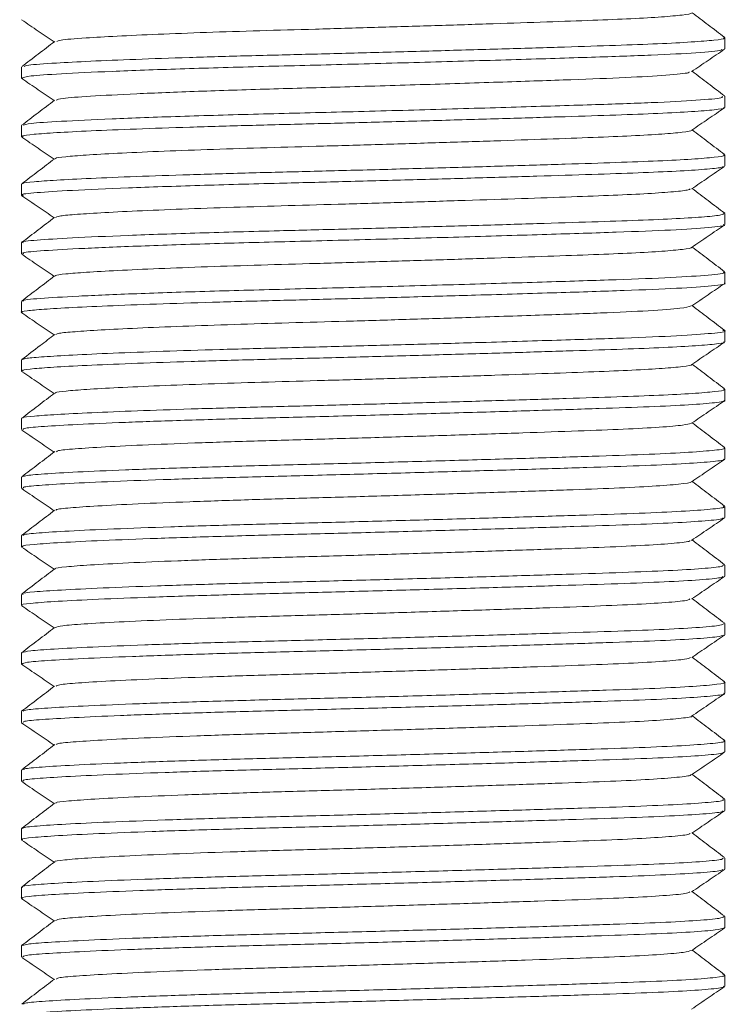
# Model space of a CAD drawing. Header units: millimetres. Extents: x 0 to 210, y 0 to 297.
# Tile 5 of 14: x 67.49 to 73.53, y 137.95 to 146.35. Entities that reach past the tile are written whole.
import ezdxf

# ---------------------------------------------------------------- set-up
doc = ezdxf.new("R2010")
doc.units = ezdxf.units.MM

msp = doc.modelspace()

# ---------------------------------------------------------------- linework, layer by layer
at = {"color": 7, "linetype": 'Continuous', "lineweight": 15}
for p, q in [((73.5068, 146.099), (73.5068, 146.1936)), ((67.5068, 145.9436), (67.5068, 145.8491)), ((67.507, 145.8484), (67.5186, 145.846)), ((73.5068, 145.599), (73.5068, 145.6936)), ((67.5068, 145.4437), (67.5068, 145.349)), ((73.5068, 145.0991), (73.5068, 145.1936)), ((67.5068, 144.9436), (67.5068, 144.849)), ((73.5068, 144.599), (73.5068, 144.6937)), ((67.5068, 144.4436), (67.5068, 144.349)), ((73.5068, 144.099), (73.5068, 144.1936)), ((67.5068, 143.9436), (67.5068, 143.8491)), ((73.5068, 143.599), (73.5068, 143.6936)), ((67.5068, 143.4437), (67.5068, 143.349)), ((73.5068, 143.099), (73.5068, 143.1936)), ((67.5068, 142.9436), (67.5068, 142.849)), ((73.5068, 142.599), (73.5068, 142.6936)), ((67.5068, 142.4436), (67.5068, 142.349)), ((73.5068, 142.099), (73.5068, 142.1936)), ((67.5068, 141.9436), (67.5068, 141.849)), ((73.5068, 141.599), (73.5068, 141.6936)), ((67.5068, 141.4436), (67.5068, 141.3491)), ((73.5068, 141.0991), (73.5068, 141.1937)), ((67.5068, 140.9437), (67.5068, 140.849)), ((67.5134, 140.9437), (67.5076, 140.9456)), ((67.5076, 140.8472), (67.513, 140.8461)), ((73.5068, 140.599), (73.5068, 140.6937)), ((67.5068, 140.4437), (67.5068, 140.349)), ((73.5068, 140.099), (73.5068, 140.1936)), ((67.5068, 139.9436), (67.5068, 139.849)), ((73.5068, 139.599), (73.5068, 139.6936)), ((67.5068, 139.4436), (67.5068, 139.349)), ((73.5068, 139.0991), (73.5068, 139.1936)), ((67.5068, 138.9436), (67.5068, 138.8491)), ((73.5068, 138.5991), (73.5068, 138.6937)), ((73.5015, 138.5991), (73.5063, 138.5976)), ((67.5068, 138.4437), (67.5068, 138.349)), ((73.5068, 138.099), (73.5068, 138.1937))]:
    msp.add_line(p, q, dxfattribs=at)
for points, knots in [([(73.2194, 146.4044), (73.2201, 146.4039), (73.2282, 146.3984), (73.1513, 146.3871), (72.9835, 146.3713), (72.7207, 146.3561), (72.3886, 146.3427), (71.9914, 146.3286), (71.5353, 146.3131), (71.0365, 146.2972), (70.5217, 146.2816), (70.0162, 146.2669), (69.5309, 146.2537), (69.0744, 146.2389), (68.6606, 146.2232), (68.311, 146.2073), (68.021, 146.1902), (67.8301, 146.1761), (67.8154, 146.1654), (67.8096, 146.1611)], [0, 0, 0, 0, 0.005733, 0.068308, 0.130956, 0.192551, 0.252131, 0.312341, 0.374348, 0.437093, 0.499437, 0.560284, 0.619566, 0.680642, 0.743092, 0.805809, 0.867657, 0.947171, 1, 1, 1, 1]), ([(73.5052, 146.1964), (73.4583, 146.2321), (73.3659, 146.3025), (73.2735, 146.3729), (73.228, 146.4075)], [0, 0, 0, 0, 0.507462, 1, 1, 1, 1]), ([(67.5087, 146.3463), (67.5556, 146.3143), (67.6479, 146.2514), (67.7402, 146.1885), (67.7857, 146.1575)], [0, 0, 0, 0, 0.5078498, 1, 1, 1, 1]), ([(67.7907, 146.1613), (67.7438, 146.1256), (67.65, 146.0542), (67.5563, 145.9827), (67.5094, 145.947)], [0, 0, 0, 0, 0.49999, 1, 1, 1, 1]), ([(67.53, 145.9469), (67.5365, 145.9512), (67.5526, 145.962), (67.764, 145.9762), (68.084, 145.9933), (68.4697, 146.0092), (68.9263, 146.0249), (69.43, 146.0397), (69.9654, 146.0529), (70.5232, 146.0676), (71.0912, 146.0832), (71.6416, 146.0991), (72.145, 146.1146), (72.5832, 146.1287), (72.9498, 146.1421), (73.239, 146.1573), (73.4269, 146.1731), (73.5124, 146.1855), (73.4988, 146.1921), (73.4956, 146.1936)], [0, 0, 0, 0, 0.053057, 0.131454, 0.192432, 0.254266, 0.315837, 0.376055, 0.434504, 0.494495, 0.555962, 0.617824, 0.678959, 0.738323, 0.797065, 0.857794, 0.919561, 0.981256, 1, 1, 1, 1]), ([(73.4808, 146.0956), (73.4816, 146.0926), (73.4841, 146.0828), (73.2851, 146.0654), (72.9098, 146.0451), (72.3807, 146.0274), (71.736, 146.0072), (71.0035, 145.9861), (70.2472, 145.9654), (69.5143, 145.9475), (68.8389, 145.9278), (68.2579, 145.9067), (67.8272, 145.8858), (67.5555, 145.8678), (67.5251, 145.8553), (67.5101, 145.8491)], [0, 0, 0, 0, 0.03586, 0.118278, 0.199196, 0.277378, 0.358175, 0.440583, 0.521977, 0.600331, 0.680548, 0.762851, 0.844634, 0.923439, 1, 1, 1, 1]), ([(73.2229, 145.9041), (73.2698, 145.936), (73.3636, 145.9999), (73.4574, 146.0638), (73.5043, 146.0958)], [0, 0, 0, 0, 0.499985, 1, 1, 1, 1]), ([(73.2019, 145.9039), (73.2025, 145.901), (73.2044, 145.8913), (73.0246, 145.874), (72.6847, 145.8537), (72.2051, 145.836), (71.6209, 145.8158), (70.9569, 145.7947), (70.2716, 145.774), (69.6073, 145.7561), (68.9953, 145.7365), (68.4684, 145.7153), (68.0791, 145.6944), (67.8412, 145.6773), (67.8142, 145.6657), (67.8019, 145.6604)], [0, 0, 0, 0, 0.035045, 0.118531, 0.200495, 0.279687, 0.361529, 0.445003, 0.527451, 0.606818, 0.688072, 0.771439, 0.854281, 0.934105, 1, 1, 1, 1]), ([(73.5047, 145.6967), (73.4579, 145.7324), (73.3656, 145.8027), (73.2734, 145.873), (73.228, 145.9075)], [0, 0, 0, 0, 0.508301, 1, 1, 1, 1]), ([(67.509, 145.8461), (67.5558, 145.8141), (67.6481, 145.7513), (67.7403, 145.6884), (67.7856, 145.6575)], [0, 0, 0, 0, 0.508378, 1, 1, 1, 1]), ([(67.7897, 145.6606), (67.7428, 145.6249), (67.6491, 145.5535), (67.5553, 145.482), (67.5084, 145.4463)], [0, 0, 0, 0, 0.49999, 1, 1, 1, 1]), ([(67.5213, 145.4462), (67.5349, 145.4515), (67.5648, 145.4632), (67.828, 145.4804), (68.2577, 145.5013), (68.839, 145.5225), (69.5143, 145.5422), (70.2472, 145.56), (71.0035, 145.5807), (71.736, 145.6018), (72.3808, 145.6221), (72.9094, 145.6397), (73.2868, 145.66), (73.492, 145.6786), (73.4863, 145.6895), (73.4841, 145.6936)], [0, 0, 0, 0, 0.065792, 0.144379, 0.225936, 0.308011, 0.388006, 0.466144, 0.547313, 0.629493, 0.710066, 0.788032, 0.868726, 0.950917, 1, 1, 1, 1]), ([(73.4958, 145.599), (73.4989, 145.5975), (73.5129, 145.591), (73.4282, 145.5787), (73.2415, 145.5629), (72.9531, 145.5477), (72.5873, 145.5342), (72.1498, 145.5201), (71.647, 145.5047), (71.097, 145.4888), (70.529, 145.4731), (69.971, 145.4585), (69.4353, 145.4453), (68.9313, 145.4305), (68.4738, 145.4148), (68.0886, 145.3988), (67.7932, 145.3835), (67.6016, 145.3696), (67.5078, 145.3586), (67.5171, 145.3513), (67.5201, 145.349)], [0, 0, 0, 0, 0.017875, 0.078737, 0.139683, 0.199615, 0.25759, 0.316136, 0.37644, 0.437473, 0.498127, 0.557336, 0.615, 0.674393, 0.735133, 0.796143, 0.856319, 0.914645, 0.972809, 1, 1, 1, 1]), ([(73.2237, 145.4046), (73.2706, 145.4366), (73.3644, 145.5005), (73.4582, 145.5644), (73.5051, 145.5963)], [0, 0, 0, 0, 0.499984, 1, 1, 1, 1]), ([(73.2196, 145.4046), (73.2204, 145.4041), (73.2288, 145.3986), (73.1526, 145.3873), (72.9858, 145.3715), (72.7238, 145.3563), (72.3924, 145.3428), (71.9958, 145.3287), (71.5402, 145.3133), (71.0417, 145.2974), (70.527, 145.2817), (70.0212, 145.2671), (69.5357, 145.2539), (69.0789, 145.2391), (68.6643, 145.2234), (68.3153, 145.2075), (68.047, 145.1921), (67.8755, 145.1782), (67.793, 145.1683), (67.7979, 145.1623), (67.7989, 145.1612)], [0, 0, 0, 0, 0.005761, 0.068268, 0.130861, 0.192412, 0.251951, 0.312079, 0.374012, 0.436694, 0.498987, 0.559795, 0.619016, 0.680013, 0.742393, 0.805052, 0.866854, 0.926754, 0.986489, 1, 1, 1, 1]), ([(73.5047, 145.1967), (73.4578, 145.2324), (73.3656, 145.3027), (73.2734, 145.373), (73.228, 145.4075)], [0, 0, 0, 0, 0.508232, 1, 1, 1, 1]), ([(67.5093, 145.3458), (67.5562, 145.3139), (67.6483, 145.2511), (67.7404, 145.1883), (67.7857, 145.1575)], [0, 0, 0, 0, 0.509104, 1, 1, 1, 1]), ([(67.7906, 145.1612), (67.7437, 145.1255), (67.6499, 145.0541), (67.5562, 144.9827), (67.5093, 144.9469)], [0, 0, 0, 0, 0.4999885, 1, 1, 1, 1]), ([(67.519, 144.9469), (67.5178, 144.9481), (67.5121, 144.9543), (67.6032, 144.9642), (67.7927, 144.9781), (68.0887, 144.9935), (68.4738, 145.0094), (68.9313, 145.0251), (69.4353, 145.0399), (69.971, 145.0531), (70.529, 145.0677), (71.097, 145.0834), (71.647, 145.0993), (72.1498, 145.1147), (72.5873, 145.1288), (72.9531, 145.1423), (73.2415, 145.1575), (73.4282, 145.1733), (73.5129, 145.1856), (73.4989, 145.1921), (73.4958, 145.1936)], [0, 0, 0, 0, 0.014525, 0.073446, 0.132531, 0.193491, 0.255296, 0.316826, 0.376992, 0.435407, 0.495387, 0.556831, 0.618658, 0.679748, 0.739057, 0.797786, 0.858498, 0.920237, 0.981892, 1, 1, 1, 1]), ([(73.4915, 145.0959), (73.4887, 145.0929), (73.4809, 145.0847), (73.3474, 145.0708), (73.1097, 145.0552), (72.7811, 145.0407), (72.3791, 145.0275), (71.9085, 145.0126), (71.379, 144.9968), (70.8162, 144.9809), (70.2507, 144.9656), (69.6413, 144.9505), (69.005, 144.9332), (68.3968, 144.9122), (67.9176, 144.8911), (67.6219, 144.8718), (67.4908, 144.8587), (67.5181, 144.8505), (67.5232, 144.849)], [0, 0, 0, 0, 0.036075, 0.09791, 0.159273, 0.219092, 0.277538, 0.337847, 0.399437, 0.461212, 0.522056, 0.580957, 0.660134, 0.742021, 0.82407, 0.903705, 0.982239, 1, 1, 1, 1]), ([(73.2233, 144.9043), (73.2702, 144.9362), (73.3639, 145.0001), (73.4577, 145.064), (73.5046, 145.096)], [0, 0, 0, 0, 0.499987, 1, 1, 1, 1]), ([(73.2113, 144.9042), (73.2088, 144.9013), (73.2017, 144.8932), (73.0812, 144.8794), (72.8658, 144.8638), (72.568, 144.8493), (72.2037, 144.8361), (71.7772, 144.8212), (71.2973, 144.8054), (70.7872, 144.7895), (70.2748, 144.7743), (69.778, 144.7606), (69.3055, 144.7467), (68.867, 144.7314), (68.4821, 144.7155), (68.1714, 144.6998), (67.9513, 144.6849), (67.8199, 144.6729), (67.8049, 144.6643), (67.7983, 144.6606)], [0, 0, 0, 0, 0.035396, 0.098018, 0.160161, 0.22074, 0.279928, 0.341003, 0.403377, 0.465938, 0.527556, 0.587204, 0.647057, 0.7088, 0.77139, 0.833693, 0.894606, 0.953759, 1, 1, 1, 1]), ([(73.5051, 144.6964), (73.4582, 144.7321), (73.3659, 144.8025), (73.2735, 144.8729), (73.228, 144.9075)], [0, 0, 0, 0, 0.507579, 1, 1, 1, 1]), ([(67.5085, 144.8464), (67.5554, 144.8144), (67.6478, 144.7515), (67.7402, 144.6885), (67.7857, 144.6575)], [0, 0, 0, 0, 0.50764, 1, 1, 1, 1]), ([(67.5232, 144.4436), (67.5181, 144.4451), (67.4908, 144.4533), (67.6219, 144.4664), (67.9176, 144.4857), (68.3968, 144.5068), (69.005, 144.5278), (69.6413, 144.5451), (70.2507, 144.5602), (70.8162, 144.5756), (71.379, 144.5914), (71.9085, 144.6072), (72.3791, 144.6221), (72.7812, 144.6353), (73.1094, 144.6499), (73.3484, 144.6654), (73.4881, 144.6804), (73.495, 144.6896), (73.498, 144.6937)], [0, 0, 0, 0, 0.0175415, 0.0951068, 0.1737586, 0.2547953, 0.3356718, 0.4138723, 0.4720459, 0.5321396, 0.5931525, 0.6539825, 0.7135469, 0.7712714, 0.8303521, 0.8909582, 0.9520305, 1, 1, 1, 1]), ([(67.7898, 144.6607), (67.743, 144.625), (67.6492, 144.5536), (67.5554, 144.4822), (67.5086, 144.4464)], [0, 0, 0, 0, 0.499991, 1, 1, 1, 1]), ([(73.4911, 144.599), (73.4959, 144.5976), (73.5235, 144.5895), (73.3858, 144.5735), (73.0775, 144.5527), (72.5996, 144.5343), (71.9981, 144.5153), (71.2932, 144.4943), (70.5384, 144.4732), (69.7923, 144.4542), (69.0904, 144.4358), (68.4688, 144.4149), (67.9703, 144.3938), (67.65, 144.374), (67.5002, 144.3604), (67.5225, 144.3514), (67.5284, 144.349)], [0, 0, 0, 0, 0.017234, 0.098451, 0.179183, 0.25699, 0.335468, 0.416485, 0.497507, 0.576001, 0.653795, 0.734519, 0.81574, 0.894888, 0.972228, 1, 1, 1, 1]), ([(73.223, 144.4041), (73.2699, 144.4361), (73.3637, 144.5), (73.4575, 144.5639), (73.5044, 144.5958)], [0, 0, 0, 0, 0.499984, 1, 1, 1, 1]), ([(73.2207, 144.4041), (73.2211, 144.4038), (73.229, 144.3985), (73.1534, 144.3874), (72.9882, 144.3717), (72.7268, 144.3564), (72.3961, 144.3429), (72.0002, 144.3289), (71.5451, 144.3135), (71.0469, 144.2975), (70.5322, 144.2819), (70.0263, 144.2672), (69.5405, 144.254), (69.0834, 144.2392), (68.6682, 144.2235), (68.3185, 144.2076), (68.0493, 144.1923), (67.8766, 144.1783), (67.7932, 144.1683), (67.7982, 144.1621), (67.7992, 144.1609)], [0, 0, 0, 0, 0.003133, 0.065679, 0.128323, 0.189936, 0.249537, 0.309686, 0.371652, 0.434378, 0.496727, 0.5576, 0.616863, 0.677886, 0.740304, 0.803011, 0.864873, 0.924842, 0.984598, 1, 1, 1, 1]), ([(73.5042, 144.197), (73.4574, 144.2328), (73.3653, 144.3029), (73.2732, 144.3731), (73.228, 144.4075)], [0, 0, 0, 0, 0.509113, 1, 1, 1, 1]), ([(67.5091, 144.3459), (67.556, 144.314), (67.6482, 144.2512), (67.7404, 144.1884), (67.7856, 144.1575)], [0, 0, 0, 0, 0.508739, 1, 1, 1, 1]), ([(67.5242, 143.9465), (67.5212, 143.9479), (67.5043, 143.9559), (67.6522, 143.9686), (67.9697, 143.9884), (68.469, 144.0095), (69.0904, 144.0305), (69.7923, 144.0488), (70.5384, 144.0678), (71.2932, 144.0889), (71.9981, 144.1099), (72.5996, 144.1289), (73.0775, 144.1473), (73.3858, 144.1681), (73.5235, 144.1841), (73.4959, 144.1922), (73.4911, 144.1936)], [0, 0, 0, 0, 0.016355, 0.094603, 0.17468, 0.256855, 0.338527, 0.417235, 0.49665, 0.578624, 0.660592, 0.739992, 0.818712, 0.900392, 0.982564, 1, 1, 1, 1]), ([(67.7901, 144.1609), (67.7433, 144.1252), (67.6495, 144.0538), (67.5557, 143.9824), (67.5088, 143.9466)], [0, 0, 0, 0, 0.499988, 1, 1, 1, 1]), ([(73.4995, 144.099), (73.5019, 144.0985), (73.5324, 144.0913), (73.4119, 144.0762), (73.1287, 144.0553), (72.6681, 144.0365), (72.0819, 144.018), (71.4461, 143.9987), (70.8221, 143.9811), (70.2565, 143.9658), (69.7081, 143.9521), (69.1864, 143.9383), (68.7022, 143.9229), (68.2765, 143.907), (67.9339, 143.8913), (67.6854, 143.8765), (67.5439, 143.8633), (67.4883, 143.8528), (67.5134, 143.8468), (67.5173, 143.8458)], [0, 0, 0, 0, 0.00679, 0.086804, 0.166669, 0.243902, 0.32086, 0.400613, 0.460863, 0.520215, 0.57768, 0.635295, 0.69474, 0.755011, 0.815017, 0.873695, 0.930662, 0.989151, 1, 1, 1, 1]), ([(73.2238, 143.9047), (73.2707, 143.9366), (73.3645, 144.0006), (73.4583, 144.0645), (73.5052, 144.0964)], [0, 0, 0, 0, 0.499985, 1, 1, 1, 1]), ([(73.219, 143.9047), (73.1979, 143.8981), (73.1545, 143.8846), (72.8778, 143.8639), (72.4669, 143.8451), (71.934, 143.8266), (71.3582, 143.8073), (70.7925, 143.7897), (70.2799, 143.7744), (69.783, 143.7607), (69.3102, 143.7469), (68.8713, 143.7315), (68.4857, 143.7156), (68.1741, 143.6999), (67.9532, 143.6851), (67.8215, 143.6731), (67.806, 143.6647), (67.7992, 143.661)], [0, 0, 0, 0, 0.078195, 0.161156, 0.241381, 0.32132, 0.404164, 0.466749, 0.528401, 0.588092, 0.647939, 0.709688, 0.772295, 0.834626, 0.895578, 0.954751, 1, 1, 1, 1]), ([(73.5052, 143.6963), (73.4584, 143.732), (73.3659, 143.8024), (73.2735, 143.8728), (73.228, 143.9075)], [0, 0, 0, 0, 0.50728, 1, 1, 1, 1]), ([(67.5092, 143.8459), (67.5561, 143.8139), (67.6483, 143.7511), (67.7404, 143.6883), (67.7856, 143.6575)], [0, 0, 0, 0, 0.508929, 1, 1, 1, 1]), ([(67.5186, 143.4468), (67.5261, 143.4505), (67.5432, 143.459), (67.6891, 143.4711), (67.9329, 143.4859), (68.2768, 143.5016), (68.7022, 143.5175), (69.1865, 143.5329), (69.7081, 143.5467), (70.2565, 143.5604), (70.8221, 143.5757), (71.4461, 143.5933), (72.0819, 143.6126), (72.6682, 143.6311), (73.128, 143.6499), (73.4144, 143.6709), (73.5335, 143.6868), (73.4961, 143.6948), (73.4895, 143.6962)], [0, 0, 0, 0, 0.045111, 0.102918, 0.162462, 0.223353, 0.284514, 0.344836, 0.403301, 0.461613, 0.521842, 0.582981, 0.663911, 0.742004, 0.820376, 0.90142, 0.982614, 1, 1, 1, 1]), ([(67.7904, 143.6611), (67.7494, 143.6299), (67.6556, 143.5584), (67.5619, 143.487), (67.5091, 143.4468)], [0, 0, 0, 0, 0.437503, 1, 1, 1, 1]), ([(73.4962, 143.599), (73.4993, 143.5976), (73.5137, 143.5912), (73.4309, 143.579), (73.2465, 143.5632), (72.9598, 143.548), (72.5955, 143.5344), (72.1594, 143.5204), (71.6579, 143.505), (71.1085, 143.4891), (70.5406, 143.4734), (69.9823, 143.4587), (69.446, 143.4456), (68.9412, 143.4308), (68.4825, 143.4151), (68.0956, 143.3992), (67.7982, 143.3838), (67.6045, 143.3699), (67.5087, 143.3588), (67.5173, 143.3514), (67.5201, 143.349)], [0, 0, 0, 0, 0.016638, 0.077487, 0.138443, 0.198406, 0.256416, 0.314917, 0.375195, 0.436224, 0.496897, 0.556145, 0.613805, 0.67316, 0.733883, 0.794898, 0.855102, 0.913475, 0.971595, 1, 1, 1, 1]), ([(73.2231, 143.4042), (73.27, 143.4361), (73.3638, 143.5), (73.4576, 143.5639), (73.5044, 143.5959)], [0, 0, 0, 0, 0.499987, 1, 1, 1, 1]), ([(73.2211, 143.4041), (73.2214, 143.4039), (73.2295, 143.3986), (73.1546, 143.3876), (72.9904, 143.3718), (72.7298, 143.3566), (72.3998, 143.3431), (72.0045, 143.329), (71.55, 143.3136), (71.0522, 143.2977), (70.5375, 143.282), (70.0314, 143.2673), (69.5454, 143.2542), (69.0879, 143.2394), (68.6722, 143.2237), (68.3216, 143.2078), (68.0517, 143.1924), (67.8777, 143.1785), (67.7934, 143.1684), (67.7984, 143.162), (67.7995, 143.1606)], [0, 0, 0, 0, 0.002736, 0.065191, 0.127755, 0.1893, 0.24884, 0.308883, 0.370752, 0.433391, 0.495665, 0.556475, 0.615656, 0.676577, 0.738902, 0.801527, 0.863319, 0.923231, 0.982884, 1, 1, 1, 1]), ([(73.5045, 143.1969), (73.4576, 143.2326), (73.3654, 143.3028), (73.2733, 143.373), (73.228, 143.4075)], [0, 0, 0, 0, 0.508766, 1, 1, 1, 1]), ([(67.5085, 143.3464), (67.5554, 143.3145), (67.6478, 143.2515), (67.7402, 143.1885), (67.7857, 143.1575)], [0, 0, 0, 0, 0.507476, 1, 1, 1, 1]), ([(67.5196, 142.9463), (67.5183, 142.9478), (67.5125, 142.9543), (67.6058, 142.9645), (67.7979, 142.9784), (68.0957, 142.9938), (68.4825, 143.0097), (68.9412, 143.0254), (69.446, 143.0402), (69.9823, 143.0533), (70.5406, 143.068), (71.1085, 143.0837), (71.6579, 143.0996), (72.1594, 143.115), (72.5955, 143.1291), (72.9598, 143.1426), (73.2465, 143.1578), (73.4309, 143.1736), (73.5137, 143.1858), (73.4993, 143.1923), (73.4962, 143.1936)], [0, 0, 0, 0, 0.017994, 0.076737, 0.135735, 0.196584, 0.258253, 0.319626, 0.379617, 0.437896, 0.497779, 0.559102, 0.620785, 0.681709, 0.740836, 0.799468, 0.860074, 0.921682, 0.983184, 1, 1, 1, 1]), ([(67.7898, 143.1607), (67.7429, 143.125), (67.6491, 143.0535), (67.5554, 142.9821), (67.5085, 142.9464)], [0, 0, 0, 0, 0.4999893, 1, 1, 1, 1]), ([(73.4993, 143.099), (73.5017, 143.0983), (73.523, 143.092), (73.4332, 143.0791), (73.2225, 143.0614), (72.8814, 143.0444), (72.4446, 143.0296), (71.9201, 143.0129), (71.3225, 142.9952), (70.6868, 142.9774), (70.0541, 142.9605), (69.4464, 142.9457), (68.8799, 142.9289), (68.377, 142.9112), (67.9702, 142.8934), (67.6877, 142.8766), (67.5271, 142.863), (67.5214, 142.8533), (67.519, 142.849)], [0, 0, 0, 0, 0.008781, 0.077167, 0.145695, 0.21281, 0.277778, 0.344574, 0.412993, 0.481496, 0.548533, 0.613489, 0.680369, 0.748819, 0.817295, 0.884251, 0.949204, 1, 1, 1, 1]), ([(73.2232, 142.9042), (73.2701, 142.9362), (73.3638, 143.0001), (73.4576, 143.064), (73.5045, 143.0959)], [0, 0, 0, 0, 0.499984, 1, 1, 1, 1]), ([(67.5093, 142.8458), (67.5562, 142.8139), (67.6483, 142.7511), (67.7404, 142.6883), (67.7857, 142.6575)], [0, 0, 0, 0, 0.508957, 1, 1, 1, 1]), ([(73.2191, 142.9042), (73.2026, 142.8987), (73.1682, 142.8874), (72.9643, 142.8699), (72.6598, 142.853), (72.2628, 142.8382), (71.7877, 142.8215), (71.246, 142.8038), (70.6699, 142.786), (70.0965, 142.7691), (69.5458, 142.7543), (69.0323, 142.7376), (68.5767, 142.7198), (68.2076, 142.702), (67.953, 142.6852), (67.8143, 142.6728), (67.8079, 142.6642), (67.8056, 142.6612)], [0, 0, 0, 0, 0.065357, 0.135857, 0.204905, 0.271742, 0.340461, 0.41085, 0.481325, 0.550292, 0.617117, 0.685923, 0.756343, 0.826791, 0.895675, 0.962497, 1, 1, 1, 1]), ([(73.505, 142.6965), (73.4581, 142.7322), (73.3658, 142.8025), (73.2735, 142.8729), (73.228, 142.9075)], [0, 0, 0, 0, 0.507715, 1, 1, 1, 1]), ([(67.5258, 142.4469), (67.5283, 142.4501), (67.5353, 142.4587), (67.6889, 142.4712), (67.9699, 142.488), (68.3771, 142.5058), (68.8798, 142.5236), (69.4464, 142.5403), (70.0541, 142.5551), (70.6868, 142.572), (71.3225, 142.5898), (71.9201, 142.6075), (72.4446, 142.6242), (72.8814, 142.639), (73.2225, 142.656), (73.4332, 142.6737), (73.523, 142.6866), (73.5017, 142.6929), (73.4993, 142.6936)], [0, 0, 0, 0, 0.038008, 0.103836, 0.171694, 0.241093, 0.310465, 0.378246, 0.444077, 0.512017, 0.581443, 0.650784, 0.71848, 0.784323, 0.852342, 0.921793, 0.991101, 1, 1, 1, 1]), ([(67.7907, 142.6613), (67.7438, 142.6256), (67.6501, 142.5542), (67.5563, 142.4828), (67.5094, 142.447)], [0, 0, 0, 0, 0.499989, 1, 1, 1, 1]), ([(73.4947, 142.5964), (73.4966, 142.5953), (73.5086, 142.5885), (73.3969, 142.5752), (73.1578, 142.5575), (72.794, 142.541), (72.3373, 142.5261), (71.7953, 142.5091), (71.1859, 142.4913), (70.5476, 142.4736), (69.919, 142.4572), (69.3188, 142.4422), (68.7638, 142.4251), (68.2794, 142.4073), (67.8971, 142.3896), (67.643, 142.3733), (67.5132, 142.3607), (67.5208, 142.3521), (67.5235, 142.349)], [0, 0, 0, 0, 0.013231, 0.08251, 0.151584, 0.218908, 0.284613, 0.3526, 0.421899, 0.490936, 0.55817, 0.62391, 0.691971, 0.761289, 0.830286, 0.897428, 0.963211, 1, 1, 1, 1]), ([(73.2239, 142.4047), (73.2708, 142.4367), (73.3645, 142.5006), (73.4583, 142.5645), (73.5052, 142.5964)], [0, 0, 0, 0, 0.499986, 1, 1, 1, 1]), ([(67.5091, 142.346), (67.556, 142.314), (67.6481, 142.2512), (67.7403, 142.1884), (67.7856, 142.1575)], [0, 0, 0, 0, 0.508668, 1, 1, 1, 1]), ([(73.2151, 142.4046), (73.2166, 142.4037), (73.227, 142.397), (73.1259, 142.3838), (72.9095, 142.3661), (72.5797, 142.3496), (72.1658, 142.3347), (71.6746, 142.3177), (71.1222, 142.2999), (70.5438, 142.2822), (69.974, 142.2658), (69.4301, 142.2508), (68.9271, 142.2337), (68.4882, 142.2159), (68.1413, 142.1982), (67.9126, 142.1818), (67.7984, 142.1702), (67.8027, 142.1626), (67.8039, 142.1605)], [0, 0, 0, 0, 0.012078, 0.082266, 0.152247, 0.220454, 0.287021, 0.355899, 0.426108, 0.496051, 0.564167, 0.630769, 0.699722, 0.76995, 0.839853, 0.907875, 0.97452, 1, 1, 1, 1]), ([(73.5049, 142.1966), (73.458, 142.2323), (73.3657, 142.3026), (73.2734, 142.3729), (73.228, 142.4075)], [0, 0, 0, 0, 0.507914, 1, 1, 1, 1]), ([(67.5244, 141.9462), (67.5229, 141.9484), (67.5179, 141.9562), (67.6442, 141.9678), (67.8967, 141.9842), (68.2795, 142.0019), (68.7637, 142.0197), (69.3188, 142.0368), (69.919, 142.0518), (70.5476, 142.0682), (71.1859, 142.0859), (71.7953, 142.1037), (72.3373, 142.1207), (72.7941, 142.1357), (73.1573, 142.1521), (73.3987, 142.1698), (73.5117, 142.184), (73.4957, 142.1916), (73.4916, 142.1936)], [0, 0, 0, 0, 0.026207, 0.091989, 0.159129, 0.228126, 0.297443, 0.365502, 0.431241, 0.498473, 0.567509, 0.636808, 0.704793, 0.770497, 0.83782, 0.906893, 0.976171, 1, 1, 1, 1]), ([(67.7897, 142.1606), (67.7428, 142.1249), (67.6491, 142.0535), (67.5553, 141.9821), (67.5084, 141.9463)], [0, 0, 0, 0, 0.49999, 1, 1, 1, 1]), ([(73.4885, 142.0957), (73.4893, 142.0936), (73.4924, 142.0856), (73.3555, 142.0713), (73.0875, 142.0538), (72.7023, 142.0378), (72.2262, 142.0226), (71.6672, 142.0052), (71.0479, 141.9874), (70.4092, 141.9698), (69.7854, 141.954), (69.1935, 141.9386), (68.6509, 141.9213), (68.1868, 141.9034), (67.8297, 141.8859), (67.6047, 141.8701), (67.5009, 141.8584), (67.5175, 141.8509), (67.5217, 141.849)], [0, 0, 0, 0, 0.025739, 0.09529, 0.16429, 0.231221, 0.297423, 0.366002, 0.435562, 0.504512, 0.571342, 0.637625, 0.706267, 0.775832, 0.84473, 0.911458, 0.977831, 1, 1, 1, 1]), ([(73.223, 141.9041), (73.2699, 141.936), (73.3637, 141.9999), (73.4574, 142.0639), (73.5043, 142.0958)], [0, 0, 0, 0, 0.4999863, 1, 1, 1, 1]), ([(67.5085, 141.8464), (67.5554, 141.8145), (67.6478, 141.7515), (67.7402, 141.6885), (67.7857, 141.6575)], [0, 0, 0, 0, 0.507495, 1, 1, 1, 1]), ([(73.2089, 141.904), (73.2096, 141.902), (73.2122, 141.8941), (73.0884, 141.8799), (72.8458, 141.8624), (72.4966, 141.8464), (72.065, 141.8312), (71.5585, 141.8138), (70.9972, 141.796), (70.4184, 141.7784), (69.853, 141.7626), (69.3166, 141.7472), (68.8248, 141.7299), (68.4044, 141.712), (68.08, 141.6945), (67.8788, 141.6786), (67.7858, 141.6681), (67.7959, 141.6618), (67.797, 141.6611)], [0, 0, 0, 0, 0.024878, 0.095489, 0.16554, 0.233491, 0.300701, 0.370325, 0.440945, 0.510946, 0.578794, 0.646086, 0.715774, 0.7864, 0.856348, 0.924092, 0.991475, 1, 1, 1, 1]), ([(73.5044, 141.6969), (73.4575, 141.7326), (73.3654, 141.8028), (73.2733, 141.873), (73.228, 141.9075)], [0, 0, 0, 0, 0.508784, 1, 1, 1, 1]), ([(67.5217, 141.4436), (67.5175, 141.4455), (67.5009, 141.453), (67.6047, 141.4647), (67.8297, 141.4805), (68.1868, 141.498), (68.6509, 141.5159), (69.1935, 141.5332), (69.7854, 141.5486), (70.4092, 141.5644), (71.0479, 141.582), (71.6673, 141.5999), (72.2261, 141.6172), (72.7024, 141.6324), (73.0871, 141.6484), (73.3571, 141.6659), (73.4987, 141.6814), (73.4925, 141.6904), (73.4902, 141.6936)], [0, 0, 0, 0, 0.02188, 0.087385, 0.153241, 0.22124, 0.289896, 0.357641, 0.423059, 0.489016, 0.557065, 0.625716, 0.6934, 0.758737, 0.824794, 0.892892, 0.961535, 1, 1, 1, 1]), ([(73.4884, 141.5959), (73.485, 141.5924), (73.4759, 141.5831), (73.3078, 141.5674), (73.0123, 141.5501), (72.6064, 141.5347), (72.1113, 141.5189), (71.5363, 141.5014), (70.909, 141.4835), (70.2718, 141.4661), (69.6535, 141.4509), (69.0708, 141.435), (68.5418, 141.4174), (68.0996, 141.3995), (67.7681, 141.3822), (67.5732, 141.3669), (67.4897, 141.356), (67.5112, 141.3497), (67.5134, 141.3491)], [0, 0, 0, 0, 0.0417635, 0.1112643, 0.1798702, 0.2461325, 0.3128488, 0.3817074, 0.4512035, 0.5197478, 0.5859253, 0.652743, 0.7216521, 0.7911413, 0.8596223, 0.9257226, 0.99264, 1, 1, 1, 1]), ([(67.7904, 141.6611), (67.7435, 141.6254), (67.6498, 141.554), (67.556, 141.4825), (67.5091, 141.4468)], [0, 0, 0, 0, 0.499988, 1, 1, 1, 1]), ([(73.2233, 141.4043), (73.2702, 141.4363), (73.364, 141.5002), (73.4578, 141.5641), (73.5047, 141.5961)], [0, 0, 0, 0, 0.499984, 1, 1, 1, 1]), ([(67.5094, 141.3458), (67.5563, 141.3138), (67.6484, 141.2511), (67.7404, 141.1883), (67.7856, 141.1575)], [0, 0, 0, 0, 0.50919, 1, 1, 1, 1]), ([(73.2084, 141.4042), (73.2053, 141.4008), (73.197, 141.3916), (73.0452, 141.376), (72.7776, 141.3587), (72.4097, 141.3433), (71.961, 141.3275), (71.4398, 141.31), (70.8713, 141.2921), (70.2938, 141.2747), (69.7335, 141.2595), (69.2052, 141.2436), (68.7262, 141.226), (68.3241, 141.2081), (68.0285, 141.1908), (67.8391, 141.176), (67.8087, 141.1657), (67.794, 141.1607)], [0, 0, 0, 0, 0.041074, 0.111534, 0.181086, 0.248262, 0.315898, 0.385707, 0.456162, 0.525652, 0.592741, 0.66048, 0.73034, 0.800788, 0.870214, 0.937225, 1, 1, 1, 1]), ([(73.5052, 141.1964), (73.4583, 141.2321), (73.3659, 141.3024), (73.2735, 141.3728), (73.228, 141.4075)], [0, 0, 0, 0, 0.507401, 1, 1, 1, 1]), ([(67.5125, 140.9465), (67.5289, 140.9516), (67.5626, 140.962), (67.7722, 140.9768), (68.0984, 140.9941), (68.5421, 141.012), (69.0707, 141.0296), (69.6535, 141.0455), (70.2718, 141.0607), (70.909, 141.0781), (71.5363, 141.096), (72.1113, 141.1135), (72.6065, 141.1293), (73.0121, 141.1447), (73.3088, 141.1621), (73.4837, 141.1788), (73.4918, 141.1891), (73.4953, 141.1937)], [0, 0, 0, 0, 0.062744, 0.128791, 0.197218, 0.266652, 0.335506, 0.40227, 0.468395, 0.536885, 0.606326, 0.675129, 0.741793, 0.808002, 0.876553, 0.945999, 1, 1, 1, 1]), ([(67.79, 141.1608), (67.7431, 141.1251), (67.6494, 141.0537), (67.5556, 140.9823), (67.5087, 140.9466)], [0, 0, 0, 0, 0.499991, 1, 1, 1, 1]), ([(73.4959, 141.0963), (73.484, 141.0914), (73.4579, 141.0806), (73.2536, 141.0636), (72.9322, 141.0465), (72.506, 141.0315), (71.9925, 141.0152), (71.4028, 140.9975), (70.7696, 140.9796), (70.1349, 140.9626), (69.5231, 140.9476), (68.9502, 140.9312), (68.4372, 140.9135), (68.0164, 140.8957), (67.7172, 140.8786), (67.5362, 140.8644), (67.5207, 140.854), (67.5133, 140.849)], [0, 0, 0, 0, 0.058064, 0.127416, 0.195536, 0.261319, 0.328532, 0.397574, 0.466908, 0.534955, 0.6007, 0.668004, 0.737085, 0.806399, 0.874371, 0.940085, 1, 1, 1, 1]), ([(73.2238, 140.9047), (73.2707, 140.9366), (73.3644, 141.0005), (73.4582, 141.0644), (73.5051, 141.0964)], [0, 0, 0, 0, 0.499987, 1, 1, 1, 1]), ([(67.5089, 140.8461), (67.5558, 140.8142), (67.648, 140.7513), (67.7403, 140.6884), (67.7856, 140.6575)], [0, 0, 0, 0, 0.508354, 1, 1, 1, 1]), ([(73.2149, 140.9046), (73.2042, 140.8998), (73.1807, 140.8891), (72.9962, 140.8722), (72.705, 140.8551), (72.3187, 140.8401), (71.8533, 140.8238), (71.3188, 140.8061), (70.745, 140.7882), (70.1698, 140.7712), (69.6153, 140.7562), (69.096, 140.7398), (68.6312, 140.7221), (68.2495, 140.7043), (67.9794, 140.6872), (67.8223, 140.6739), (67.8082, 140.6646), (67.8023, 140.6607)], [0, 0, 0, 0, 0.057787, 0.128081, 0.197126, 0.263803, 0.331929, 0.40191, 0.472186, 0.541158, 0.607795, 0.676013, 0.746033, 0.81629, 0.885186, 0.951792, 1, 1, 1, 1]), ([(73.5043, 140.697), (73.4574, 140.7327), (73.3653, 140.8029), (73.2732, 140.8731), (73.228, 140.9075)], [0, 0, 0, 0, 0.509034, 1, 1, 1, 1]), ([(67.79, 140.6608), (67.7431, 140.6251), (67.6493, 140.5537), (67.5555, 140.4822), (67.5087, 140.4465)], [0, 0, 0, 0, 0.499989, 1, 1, 1, 1]), ([(67.5219, 140.4464), (67.5285, 140.4504), (67.5441, 140.4598), (67.718, 140.4732), (68.0162, 140.4903), (68.4373, 140.5081), (68.9502, 140.5258), (69.5231, 140.5422), (70.1349, 140.5572), (70.7696, 140.5742), (71.4028, 140.5921), (71.9925, 140.6098), (72.5063, 140.6261), (72.9311, 140.6411), (73.2579, 140.6582), (73.4531, 140.676), (73.5293, 140.6893), (73.4988, 140.6959), (73.4939, 140.6969)], [0, 0, 0, 0, 0.047971, 0.112842, 0.179942, 0.248367, 0.316562, 0.383002, 0.447903, 0.515077, 0.583522, 0.651678, 0.718029, 0.782968, 0.850214, 0.918676, 0.986793, 1, 1, 1, 1]), ([(73.4954, 140.599), (73.4989, 140.5978), (73.5186, 140.5909), (73.4201, 140.5775), (73.1967, 140.5598), (72.8465, 140.543), (72.4015, 140.5282), (71.8698, 140.5114), (71.2672, 140.4936), (70.6302, 140.4758), (69.9991, 140.4591), (69.3943, 140.4443), (68.8323, 140.4274), (68.3368, 140.4096), (67.9398, 140.3919), (67.6688, 140.3752), (67.5213, 140.3621), (67.5215, 140.3528), (67.5216, 140.349)], [0, 0, 0, 0, 0.014777, 0.08324, 0.151704, 0.218625, 0.283579, 0.350577, 0.419068, 0.487503, 0.554341, 0.619303, 0.68638, 0.754896, 0.823299, 0.890053, 0.95503, 1, 1, 1, 1]), ([(73.2229, 140.404), (73.2698, 140.436), (73.3636, 140.4999), (73.4574, 140.5638), (73.5043, 140.5958)], [0, 0, 0, 0, 0.499986, 1, 1, 1, 1]), ([(73.5052, 140.1964), (73.4583, 140.2321), (73.3659, 140.3025), (73.2735, 140.3728), (73.228, 140.4075)], [0, 0, 0, 0, 0.507407, 1, 1, 1, 1]), ([(67.5087, 140.3463), (67.5555, 140.3143), (67.6479, 140.2514), (67.7402, 140.1885), (67.7857, 140.1575)], [0, 0, 0, 0, 0.507749, 1, 1, 1, 1]), ([(73.2226, 140.404), (73.2227, 140.404), (73.2342, 140.3983), (73.1441, 140.3861), (72.9454, 140.3684), (72.6271, 140.3516), (72.224, 140.3368), (71.7421, 140.32), (71.196, 140.3022), (70.6187, 140.2844), (70.0466, 140.2677), (69.4986, 140.2529), (68.9892, 140.236), (68.5402, 140.2182), (68.18, 140.2005), (67.936, 140.1838), (67.808, 140.1718), (67.8062, 140.1637), (67.8056, 140.1611)], [0, 0, 0, 0, 0.000312, 0.07079, 0.141269, 0.21016, 0.277025, 0.345995, 0.416501, 0.48695, 0.555755, 0.622628, 0.691679, 0.762212, 0.832628, 0.901346, 0.968234, 1, 1, 1, 1]), ([(67.7906, 140.1613), (67.7437, 140.1255), (67.65, 140.0541), (67.5562, 139.9827), (67.5093, 139.947)], [0, 0, 0, 0, 0.49999, 1, 1, 1, 1]), ([(67.526, 139.9469), (67.5266, 139.9496), (67.5284, 139.9577), (67.6701, 139.9698), (67.9395, 139.9865), (68.3369, 140.0042), (68.8323, 140.022), (69.3943, 140.0389), (69.9991, 140.0537), (70.6302, 140.0704), (71.2672, 140.0882), (71.8698, 140.106), (72.4015, 140.1228), (72.8465, 140.1376), (73.1967, 140.1544), (73.4201, 140.1721), (73.5186, 140.1856), (73.4989, 140.1924), (73.4954, 140.1936)], [0, 0, 0, 0, 0.032305, 0.098144, 0.165783, 0.235093, 0.304517, 0.372485, 0.438308, 0.506032, 0.575375, 0.644773, 0.71266, 0.778476, 0.846284, 0.915657, 0.985027, 1, 1, 1, 1]), ([(73.4917, 140.0961), (73.4935, 140.0946), (73.5023, 140.0873), (73.3809, 140.0736), (73.1299, 140.056), (72.7573, 140.0397), (72.2926, 140.0247), (71.7437, 140.0075), (71.13, 139.9897), (70.4913, 139.972), (69.8645, 139.9558), (69.2676, 139.9408), (68.7175, 139.9236), (68.2412, 139.9057), (67.869, 139.8881), (67.6267, 139.8719), (67.508, 139.8598), (67.5198, 139.8516), (67.5236, 139.849)], [0, 0, 0, 0, 0.0182732, 0.0876735, 0.1567279, 0.2239015, 0.2897762, 0.358013, 0.4274288, 0.4964408, 0.5635199, 0.6294483, 0.6977543, 0.7671835, 0.8361511, 0.903134, 0.9691239, 1, 1, 1, 1]), ([(73.2235, 139.9044), (73.2704, 139.9364), (73.3642, 140.0003), (73.458, 140.0642), (73.5049, 140.0962)], [0, 0, 0, 0, 0.499984, 1, 1, 1, 1]), ([(73.2121, 139.9043), (73.2136, 139.9029), (73.2212, 139.8958), (73.1114, 139.8822), (72.8841, 139.8646), (72.5464, 139.8483), (72.1253, 139.8333), (71.6278, 139.8161), (71.0716, 139.7983), (70.4928, 139.7806), (69.9247, 139.7645), (69.3837, 139.7494), (68.8852, 139.7322), (68.4536, 139.7143), (68.1158, 139.6967), (67.898, 139.6805), (67.793, 139.6693), (67.8004, 139.6621), (67.8021, 139.6605)], [0, 0, 0, 0, 0.017119, 0.087437, 0.157403, 0.225463, 0.292207, 0.361345, 0.431678, 0.501601, 0.569566, 0.636364, 0.705572, 0.775918, 0.845797, 0.913664, 0.980525, 1, 1, 1, 1]), ([(73.5047, 139.6968), (73.4578, 139.7325), (73.3656, 139.8027), (73.2733, 139.873), (73.228, 139.9075)], [0, 0, 0, 0, 0.5084307, 1, 1, 1, 1]), ([(67.5094, 139.8458), (67.5563, 139.8138), (67.6484, 139.7511), (67.7405, 139.6883), (67.7856, 139.6575)], [0, 0, 0, 0, 0.509244, 1, 1, 1, 1]), ([(67.7897, 139.6606), (67.7428, 139.6249), (67.6491, 139.5535), (67.5553, 139.482), (67.5084, 139.4463)], [0, 0, 0, 0, 0.49999, 1, 1, 1, 1]), ([(67.5226, 139.4462), (67.5205, 139.448), (67.512, 139.4552), (67.6281, 139.4665), (67.8686, 139.4827), (68.2413, 139.5003), (68.7175, 139.5182), (69.2676, 139.5354), (69.8645, 139.5505), (70.4913, 139.5666), (71.13, 139.5843), (71.7437, 139.6021), (72.2926, 139.6193), (72.7574, 139.6343), (73.1294, 139.6506), (73.3826, 139.6682), (73.5066, 139.6829), (73.4941, 139.6911), (73.4903, 139.6936)], [0, 0, 0, 0, 0.020321, 0.086235, 0.15314, 0.222028, 0.291377, 0.359604, 0.425456, 0.492458, 0.56139, 0.630726, 0.698883, 0.764682, 0.831778, 0.900752, 0.970072, 1, 1, 1, 1]), ([(73.4879, 139.5961), (73.4876, 139.5933), (73.4865, 139.5847), (73.3371, 139.5697), (73.0575, 139.5523), (72.6639, 139.5365), (72.18, 139.5211), (71.6144, 139.5037), (70.9915, 139.4858), (70.3533, 139.4683), (69.7316, 139.4527), (69.1434, 139.4372), (68.6062, 139.4197), (68.1507, 139.4018), (67.804, 139.3844), (67.5911, 139.3688), (67.4962, 139.3574), (67.5154, 139.3504), (67.5191, 139.349)], [0, 0, 0, 0, 0.033396, 0.102854, 0.17162, 0.238198, 0.304507, 0.373127, 0.442587, 0.511299, 0.577773, 0.644181, 0.712859, 0.78232, 0.850976, 0.917345, 0.983859, 1, 1, 1, 1]), ([(73.2236, 139.4045), (73.2705, 139.4365), (73.3642, 139.5004), (73.458, 139.5643), (73.5049, 139.5962)], [0, 0, 0, 0, 0.4999875, 1, 1, 1, 1]), ([(73.2083, 139.4044), (73.2079, 139.4017), (73.2068, 139.3932), (73.0718, 139.3783), (72.8186, 139.3609), (72.4618, 139.3451), (72.0232, 139.3297), (71.5106, 139.3123), (70.9461, 139.2944), (70.3677, 139.2769), (69.8043, 139.2613), (69.2711, 139.2458), (68.7842, 139.2283), (68.3717, 139.2104), (68.0565, 139.193), (67.867, 139.1774), (67.7806, 139.1672), (67.7919, 139.1614), (67.7922, 139.1613)], [0, 0, 0, 0, 0.032772, 0.103324, 0.173173, 0.240799, 0.308151, 0.377851, 0.448405, 0.518199, 0.585718, 0.653172, 0.72293, 0.793486, 0.863222, 0.930636, 0.998196, 1, 1, 1, 1]), ([(73.5048, 139.1967), (73.4579, 139.2324), (73.3657, 139.3026), (73.2734, 139.3729), (73.228, 139.4075)], [0, 0, 0, 0, 0.508043, 1, 1, 1, 1]), ([(67.5087, 139.3462), (67.5556, 139.3143), (67.6479, 139.2514), (67.7403, 139.1885), (67.7857, 139.1575)], [0, 0, 0, 0, 0.507978, 1, 1, 1, 1]), ([(67.5191, 138.9436), (67.5154, 138.945), (67.4962, 138.952), (67.5911, 138.9634), (67.804, 138.979), (68.1507, 138.9964), (68.6062, 139.0143), (69.1434, 139.0318), (69.7316, 139.0473), (70.3533, 139.0629), (70.9915, 139.0804), (71.6144, 139.0983), (72.1799, 139.1157), (72.664, 139.1312), (73.0572, 139.1469), (73.3383, 139.1643), (73.4929, 139.1803), (73.4919, 139.1899), (73.4915, 139.1936)], [0, 0, 0, 0, 0.015955, 0.081703, 0.147309, 0.215174, 0.283836, 0.351723, 0.417367, 0.483075, 0.550996, 0.619657, 0.687487, 0.753033, 0.818844, 0.886819, 0.955477, 1, 1, 1, 1]), ([(67.7906, 139.1613), (67.7437, 139.1256), (67.65, 139.0541), (67.5562, 138.9827), (67.5093, 138.947)], [0, 0, 0, 0, 0.499989, 1, 1, 1, 1]), ([(73.4893, 139.0957), (73.4831, 139.0917), (73.4676, 139.0819), (73.2864, 139.0659), (72.9804, 139.0486), (72.5662, 139.0334), (72.0636, 139.0174), (71.4823, 138.9998), (70.8524, 138.9819), (70.2161, 138.9647), (69.6004, 138.9496), (69.0215, 138.9334), (68.4987, 138.9158), (68.0655, 138.8979), (67.7453, 138.8808), (67.5598, 138.8657), (67.4852, 138.8541), (67.5147, 138.8472), (67.5196, 138.8461)], [0, 0, 0, 0, 0.046281, 0.11502, 0.182737, 0.248096, 0.314337, 0.382574, 0.451303, 0.518955, 0.584248, 0.650586, 0.718868, 0.787585, 0.855169, 0.920405, 0.986837, 1, 1, 1, 1]), ([(73.2229, 138.904), (73.2698, 138.936), (73.3636, 138.9999), (73.4574, 139.0638), (73.5043, 139.0958)], [0, 0, 0, 0, 0.4999852, 1, 1, 1, 1]), ([(73.2091, 138.904), (73.2035, 138.9001), (73.1895, 138.8904), (73.0259, 138.8745), (72.7487, 138.8572), (72.3732, 138.842), (71.9177, 138.826), (71.3909, 138.8084), (70.82, 138.7905), (70.2434, 138.7733), (69.6853, 138.7582), (69.1606, 138.742), (68.6872, 138.7244), (68.2932, 138.7066), (68.0079, 138.6893), (67.8317, 138.6751), (67.8083, 138.6652), (67.7974, 138.6606)], [0, 0, 0, 0, 0.046263, 0.116737, 0.186164, 0.253172, 0.321084, 0.391044, 0.461508, 0.530867, 0.597808, 0.665819, 0.735825, 0.806277, 0.875567, 0.942449, 1, 1, 1, 1]), ([(73.5051, 138.6965), (73.4582, 138.7322), (73.3658, 138.8025), (73.2735, 138.8729), (73.228, 138.9075)], [0, 0, 0, 0, 0.507678, 1, 1, 1, 1]), ([(67.5089, 138.8461), (67.5558, 138.8142), (67.648, 138.7513), (67.7403, 138.6884), (67.7856, 138.6575)], [0, 0, 0, 0, 0.5082207, 1, 1, 1, 1]), ([(67.7898, 138.6607), (67.7429, 138.625), (67.6492, 138.5535), (67.5554, 138.4821), (67.5085, 138.4464)], [0, 0, 0, 0, 0.4999907, 1, 1, 1, 1]), ([(67.5164, 138.4463), (67.5285, 138.451), (67.5544, 138.4611), (67.7494, 138.4753), (68.0644, 138.4926), (68.499, 138.5104), (69.0215, 138.528), (69.6004, 138.5442), (70.2161, 138.5593), (70.8524, 138.5765), (71.4823, 138.5944), (72.0636, 138.612), (72.5663, 138.628), (72.9802, 138.6432), (73.2875, 138.6605), (73.4771, 138.6777), (73.4922, 138.6886), (73.4992, 138.6937)], [0, 0, 0, 0, 0.057564, 0.123413, 0.191633, 0.260996, 0.32992, 0.396881, 0.462789, 0.531077, 0.600452, 0.669331, 0.736195, 0.802169, 0.870523, 0.939908, 1, 1, 1, 1]), ([(73.5003, 138.5963), (73.4838, 138.5908), (73.4496, 138.5795), (73.2299, 138.562), (72.8983, 138.5451), (72.464, 138.5302), (71.9432, 138.5136), (71.3479, 138.4959), (70.713, 138.4781), (70.0796, 138.4612), (69.4706, 138.4463), (68.902, 138.4297), (68.3959, 138.4119), (67.9846, 138.3941), (67.6968, 138.3772), (67.5299, 138.3635), (67.5213, 138.3535), (67.5174, 138.349)], [0, 0, 0, 0, 0.063991, 0.133311, 0.201266, 0.266983, 0.334429, 0.403577, 0.472875, 0.540752, 0.606449, 0.673982, 0.743163, 0.812437, 0.880234, 0.945919, 1, 1, 1, 1]), ([(73.2237, 138.4046), (73.2706, 138.4365), (73.3643, 138.5004), (73.4581, 138.5643), (73.505, 138.5963)], [0, 0, 0, 0, 0.499984, 1, 1, 1, 1]), ([(73.2186, 138.4046), (73.2039, 138.3992), (73.1729, 138.388), (72.9747, 138.3706), (72.6743, 138.3537), (72.2806, 138.3388), (71.8086, 138.3222), (71.2691, 138.3045), (70.6937, 138.2867), (70.1197, 138.2698), (69.5677, 138.2549), (69.0524, 138.2383), (68.5937, 138.2205), (68.2207, 138.2027), (67.9611, 138.1858), (67.8164, 138.1731), (67.8078, 138.1642), (67.8045, 138.1608)], [0, 0, 0, 0, 0.063735, 0.134062, 0.203003, 0.269674, 0.338099, 0.408252, 0.478556, 0.547419, 0.614069, 0.682583, 0.752769, 0.823048, 0.89183, 0.958468, 1, 1, 1, 1]), ([(73.5043, 138.197), (73.4574, 138.2327), (73.3653, 138.3029), (73.2732, 138.3731), (73.228, 138.4075)], [0, 0, 0, 0, 0.50904, 1, 1, 1, 1]), ([(67.5094, 138.3458), (67.5562, 138.3138), (67.6483, 138.2511), (67.7404, 138.1883), (67.7856, 138.1575)], [0, 0, 0, 0, 0.5091898, 1, 1, 1, 1]), ([(67.7902, 138.161), (67.7433, 138.1253), (67.6496, 138.0538), (67.5558, 137.9824), (67.5089, 137.9467)], [0, 0, 0, 0, 0.499988, 1, 1, 1, 1]), ([(67.5245, 137.9466), (67.5282, 137.9501), (67.5376, 137.959), (67.6978, 137.9718), (67.9843, 137.9887), (68.396, 138.0065), (68.902, 138.0243), (69.4706, 138.0409), (70.0796, 138.0558), (70.713, 138.0727), (71.348, 138.0905), (71.9431, 138.1082), (72.4643, 138.1248), (72.8974, 138.1397), (73.2335, 138.1567), (73.4414, 138.1744), (73.5263, 138.1882), (73.4972, 138.1954), (73.4908, 138.1969)], [0, 0, 0, 0, 0.041496, 0.106368, 0.173327, 0.241743, 0.310068, 0.376766, 0.44165, 0.508688, 0.577128, 0.64542, 0.712032, 0.776936, 0.84405, 0.912513, 0.98077, 1, 1, 1, 1]), ([(73.4926, 138.099), (73.4966, 138.0973), (73.5139, 138.0899), (73.4057, 138.0759), (73.17, 138.0583), (72.8109, 138.0417), (72.3578, 138.0268), (71.819, 138.0098), (71.2116, 137.992), (70.5737, 137.9743), (69.9442, 137.9578), (69.3426, 137.9429), (68.7853, 137.9258), (68.2974, 137.908), (67.9104, 137.8903), (67.6509, 137.8739), (67.5157, 137.8612), (67.5211, 137.8523), (67.5232, 137.849)], [0, 0, 0, 0, 0.020791, 0.089318, 0.157707, 0.224423, 0.289409, 0.356598, 0.425148, 0.493502, 0.560131, 0.625143, 0.692407, 0.760978, 0.829295, 0.895835, 0.960881, 1, 1, 1, 1]), ([(73.2234, 137.9043), (73.2703, 137.9363), (73.364, 138.0002), (73.4578, 138.0641), (73.5047, 138.0961)], [0, 0, 0, 0, 0.499987, 1, 1, 1, 1])]:
    msp.add_open_spline(points, degree=3, knots=knots, dxfattribs=at)

doc.saveas('drawing.dxf')
